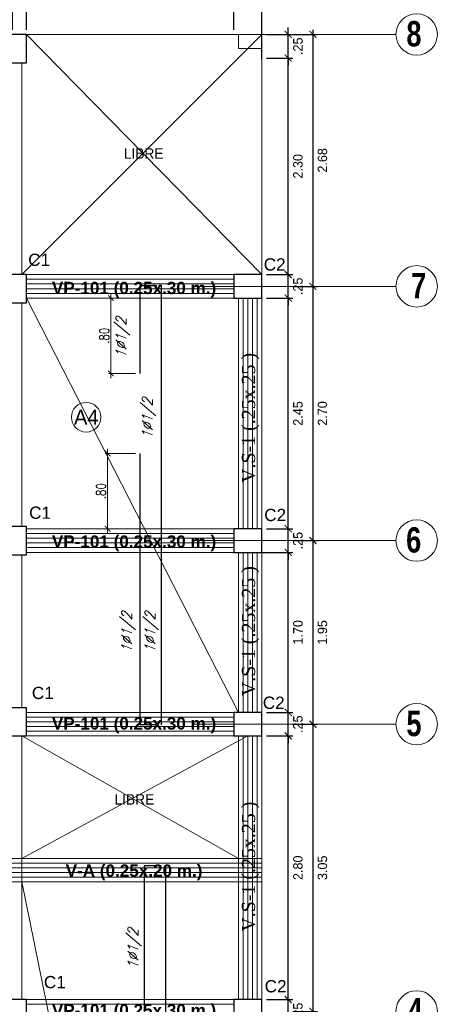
# Model space of a CAD drawing. Header units: metres. Extents: x -11 to 490, y -19 to 215.
# Tile 51 of 73: x 95.46 to 99.9, y 10.05 to 20.5. Entities that reach past the tile are written whole.
import ezdxf
from ezdxf.enums import TextEntityAlignment as Align

# ---------------------------------------------------------------- set-up
doc = ezdxf.new("R2010")
doc.units = ezdxf.units.M
doc.linetypes.add('DASHED2', pattern=[0.375, 0.25, -0.125])
for name, color, linetype, lineweight in [('COLUMNAS', 5, 'Continuous', 80), ('COTAS', 9, 'Continuous', 13), ('EJES', 251, 'Continuous', 20), ('LAYER2', 1, 'Continuous', 20), ('Proyecciones', 252, 'DASHED2', 13)]:
    doc.layers.add(name, color=color, linetype=linetype, lineweight=lineweight)
doc.layers.add('FIERRO', color=5, linetype='Continuous')
doc.layers.add('VIGAS', color=2, linetype='Continuous')
doc.layers.add('PLUMA 0.8', color=7, linetype='Continuous', lineweight=80, true_color=0x2e2e2e)
doc.layers.add('VIGAS DE CIMENTACION', color=6, linetype='Continuous', lineweight=30, true_color=0xff00ff)
doc.styles.add('ARIAL', font='arial.ttf', dxfattribs={"width": 0.95})
doc.styles.add('ARIALNEG', font='arialbd.ttf')
doc.styles.add('DUTCHBI', font='dutchbi.ttf')
doc.styles.add('joe1', font='impact.ttf')
doc.styles.add('STYLE5', font='romans.shx', dxfattribs={"width": 0.8})
doc.styles.add('TEXTOCENT', font='GOTHIC.TTF')
doc.styles.add('ZOILA', font='arial.ttf', dxfattribs={"oblique": 0.01})
doc.dimstyles.new('PLANTA50', dxfattribs={"dimscale": 0.5, "dimtxt": 0.2, "dimasz": 0.15, "dimexe": 0.1, "dimexo": 0.1, "dimgap": 0.1, "dimtad": 2, "dimzin": 7, "dimdsep": 46, "dimtxsty": 'TEXTOCENT', "dimblk": 'ARCHTICK', "dimcen": 0.2, "dimdle": 0.1, "dimclrd": 8, "dimclre": 8, "dimclrt": 256, "dimaunit": 1, "dimadec": 0, "dimazin": 0, "dimtfac": 1, "dimtix": 1, "dimtmove": 2, "dimatfit": 3, "dimldrblk": 'ARCHTICK', "dimfxl": 1, "dimtolj": 1, "dimtzin": 0, "dimarcsym": 0})

# ---------------------------------------------------------------- blocks, each defined once
blk = doc.blocks.new('_ARCHTICK')
at = {"color": 0, "linetype": 'ByBlock', "const_width": 0.15}
blk.add_lwpolyline([(-0.5, -0.5), (0.5, 0.5)], dxfattribs=at)
blk = doc.blocks.new('*D648')
at = {"layer": 'COTAS', "color": 8, "lineweight": -2, "transparency": 16777216}
for p, q in [((97.732, 20.395), (97.732, 20.729)), ((98.032, 20.083), (98.032, 20.729)), ((98.082, 20.679), (97.682, 20.679))]:
    blk.add_line(p, q, dxfattribs=at)
at = {"layer": 'Defpoints', "color": 0, "lineweight": 5, "transparency": 16777216}
for p in [(97.732, 20.679), (97.732, 20.345), (98.032, 20.033)]:
    blk.add_point(p, dxfattribs=at)
at = {"layer": 'COTAS', "color": 8, "lineweight": -2, "transparency": 16777216, "xscale": 0.075, "yscale": 0.075, "zscale": 0.075, "rotation": 180}
blk.add_blockref('_ARCHTICK', (97.732, 20.679), dxfattribs=at)
at = {"layer": 'COTAS', "color": 8, "lineweight": -2, "transparency": 16777216, "xscale": 0.075, "yscale": 0.075, "zscale": 0.075}
blk.add_blockref('_ARCHTICK', (98.032, 20.679), dxfattribs=at)
at = {"layer": 'COTAS', "transparency": 16777216, "insert": (97.882, 20.781), "char_height": 0.1, "attachment_point": 5, "style": 'TEXTOCENT'}
blk.add_mtext('\\A1;.30', dxfattribs=at)
blk = doc.blocks.new('*D649')
at = {"layer": 'COTAS', "color": 8, "lineweight": -2, "transparency": 16777216}
for p, q in [((95.381, 20.395), (95.381, 21.049)), ((98.032, 20.395), (98.032, 21.049)), ((98.082, 20.999), (95.331, 20.999))]:
    blk.add_line(p, q, dxfattribs=at)
at = {"layer": 'Defpoints', "color": 0, "lineweight": 5, "transparency": 16777216}
for p in [(95.381, 20.999), (95.381, 20.345), (98.032, 20.345)]:
    blk.add_point(p, dxfattribs=at)
at = {"layer": 'COTAS', "color": 8, "lineweight": -2, "transparency": 16777216, "xscale": 0.075, "yscale": 0.075, "zscale": 0.075, "rotation": 180}
blk.add_blockref('_ARCHTICK', (95.381, 20.999), dxfattribs=at)
at = {"layer": 'COTAS', "color": 8, "lineweight": -2, "transparency": 16777216, "xscale": 0.075, "yscale": 0.075, "zscale": 0.075}
blk.add_blockref('_ARCHTICK', (98.032, 20.999), dxfattribs=at)
at = {"layer": 'COTAS', "transparency": 16777216, "insert": (96.706, 21.101), "char_height": 0.1, "attachment_point": 5, "style": 'TEXTOCENT'}
blk.add_mtext('\\A1;2.65', dxfattribs=at)
blk = doc.blocks.new('*D650')
at = {"layer": 'COTAS', "color": 8, "lineweight": -2, "transparency": 16777216}
for p, q in [((95.232, 20.395), (95.232, 20.729)), ((95.531, 20.395), (95.531, 20.729)), ((95.581, 20.679), (95.182, 20.679))]:
    blk.add_line(p, q, dxfattribs=at)
at = {"layer": 'Defpoints', "color": 0, "lineweight": 5, "transparency": 16777216}
for p in [(95.232, 20.679), (95.232, 20.345), (95.531, 20.345)]:
    blk.add_point(p, dxfattribs=at)
at = {"layer": 'COTAS', "color": 8, "lineweight": -2, "transparency": 16777216, "xscale": 0.075, "yscale": 0.075, "zscale": 0.075, "rotation": 180}
blk.add_blockref('_ARCHTICK', (95.232, 20.679), dxfattribs=at)
at = {"layer": 'COTAS', "color": 8, "lineweight": -2, "transparency": 16777216, "xscale": 0.075, "yscale": 0.075, "zscale": 0.075}
blk.add_blockref('_ARCHTICK', (95.531, 20.679), dxfattribs=at)
at = {"layer": 'COTAS', "transparency": 16777216, "insert": (95.381, 20.781), "char_height": 0.1, "attachment_point": 5, "style": 'TEXTOCENT'}
blk.add_mtext('\\A1;.30', dxfattribs=at)
blk = doc.blocks.new('*D654')
at = {"layer": 'COTAS', "color": 8, "lineweight": -2, "transparency": 16777216}
for p, q in [((95.531, 20.395), (95.531, 20.729)), ((97.732, 20.395), (97.732, 20.729)), ((97.782, 20.679), (95.481, 20.679))]:
    blk.add_line(p, q, dxfattribs=at)
at = {"layer": 'Defpoints', "color": 0, "lineweight": 5, "transparency": 16777216}
for p in [(95.531, 20.679), (95.531, 20.345), (97.732, 20.345)]:
    blk.add_point(p, dxfattribs=at)
at = {"layer": 'COTAS', "color": 8, "lineweight": -2, "transparency": 16777216, "xscale": 0.075, "yscale": 0.075, "zscale": 0.075, "rotation": 180}
blk.add_blockref('_ARCHTICK', (95.531, 20.679), dxfattribs=at)
at = {"layer": 'COTAS', "color": 8, "lineweight": -2, "transparency": 16777216, "xscale": 0.075, "yscale": 0.075, "zscale": 0.075}
blk.add_blockref('_ARCHTICK', (97.732, 20.679), dxfattribs=at)
at = {"layer": 'COTAS', "transparency": 16777216, "insert": (96.631, 20.781), "char_height": 0.1, "attachment_point": 5, "style": 'TEXTOCENT'}
blk.add_mtext('\\A1;2.20', dxfattribs=at)
blk = doc.blocks.new('*D610')
at = {"layer": 'COTAS', "color": 8, "lineweight": -2, "transparency": 16777216}
for p, q in [((98.312, 10.095), (98.312, 10.17)), ((98.082, 10.095), (98.362, 10.095)), ((98.312, 9.845), (98.312, 10.095)), ((98.082, 9.845), (98.362, 9.845)), ((98.312, 9.845), (98.312, 9.77))]:
    blk.add_line(p, q, dxfattribs=at)
at = {"layer": 'Defpoints', "color": 0, "lineweight": 5, "transparency": 16777216}
for p in [(98.032, 10.095), (98.312, 10.095), (98.032, 9.845)]:
    blk.add_point(p, dxfattribs=at)
at = {"layer": 'COTAS', "color": 8, "lineweight": -2, "transparency": 16777216, "xscale": 0.075, "yscale": 0.075, "zscale": 0.075}
for p, rotation in [((98.312, 10.095), 270), ((98.312, 9.845), 90)]:
    blk.add_blockref('_ARCHTICK', p, dxfattribs=dict(at, rotation=rotation))
at = {"layer": 'COTAS', "transparency": 16777216, "insert": (98.415, 9.97), "char_height": 0.1, "attachment_point": 5, "rotation": 90, "style": 'TEXTOCENT'}
blk.add_mtext('\\A1;.25', dxfattribs=at)
blk = doc.blocks.new('*D611')
at = {"layer": 'COTAS', "color": 8, "lineweight": -2, "transparency": 16777216}
for p, q in [((98.082, 12.895), (98.362, 12.895)), ((98.312, 10.045), (98.312, 12.945)), ((98.082, 10.095), (98.362, 10.095))]:
    blk.add_line(p, q, dxfattribs=at)
at = {"layer": 'Defpoints', "color": 0, "lineweight": 5, "transparency": 16777216}
for p in [(98.032, 12.895), (98.312, 12.895), (98.032, 10.095)]:
    blk.add_point(p, dxfattribs=at)
at = {"layer": 'COTAS', "color": 8, "lineweight": -2, "transparency": 16777216, "xscale": 0.075, "yscale": 0.075, "zscale": 0.075}
for p, rotation in [((98.312, 12.895), 90), ((98.312, 10.095), 270)]:
    blk.add_blockref('_ARCHTICK', p, dxfattribs=dict(at, rotation=rotation))
at = {"layer": 'COTAS', "transparency": 16777216, "insert": (98.415, 11.495), "char_height": 0.1, "attachment_point": 5, "rotation": 90, "style": 'TEXTOCENT'}
blk.add_mtext('\\A1;2.80', dxfattribs=at)
blk = doc.blocks.new('*D612')
at = {"layer": 'COTAS', "color": 8, "lineweight": -2, "transparency": 16777216}
for p, q in [((98.312, 13.145), (98.312, 13.22)), ((98.082, 13.145), (98.362, 13.145)), ((98.312, 12.895), (98.312, 13.145)), ((98.082, 12.895), (98.362, 12.895)), ((98.312, 12.895), (98.312, 12.82))]:
    blk.add_line(p, q, dxfattribs=at)
at = {"layer": 'Defpoints', "color": 0, "lineweight": 5, "transparency": 16777216}
for p in [(98.032, 13.145), (98.312, 13.145), (98.032, 12.895)]:
    blk.add_point(p, dxfattribs=at)
at = {"layer": 'COTAS', "color": 8, "lineweight": -2, "transparency": 16777216, "xscale": 0.075, "yscale": 0.075, "zscale": 0.075}
for p, rotation in [((98.312, 13.145), 270), ((98.312, 12.895), 90)]:
    blk.add_blockref('_ARCHTICK', p, dxfattribs=dict(at, rotation=rotation))
at = {"layer": 'COTAS', "transparency": 16777216, "insert": (98.415, 13.02), "char_height": 0.1, "attachment_point": 5, "rotation": 90, "style": 'TEXTOCENT'}
blk.add_mtext('\\A1;.25', dxfattribs=at)
blk = doc.blocks.new('*D613')
at = {"layer": 'COTAS', "color": 8, "lineweight": -2, "transparency": 16777216}
for p, q in [((98.312, 13.095), (98.312, 14.895)), ((98.032, 14.845), (98.362, 14.845)), ((98.082, 13.145), (98.362, 13.145))]:
    blk.add_line(p, q, dxfattribs=at)
at = {"layer": 'Defpoints', "color": 0, "lineweight": 5, "transparency": 16777216}
for p in [(97.982, 14.845), (98.312, 14.845), (98.032, 13.145)]:
    blk.add_point(p, dxfattribs=at)
at = {"layer": 'COTAS', "color": 8, "lineweight": -2, "transparency": 16777216, "xscale": 0.075, "yscale": 0.075, "zscale": 0.075}
for p, rotation in [((98.312, 14.845), 90), ((98.312, 13.145), 270)]:
    blk.add_blockref('_ARCHTICK', p, dxfattribs=dict(at, rotation=rotation))
at = {"layer": 'COTAS', "transparency": 16777216, "insert": (98.415, 13.995), "char_height": 0.1, "attachment_point": 5, "rotation": 90, "style": 'TEXTOCENT'}
blk.add_mtext('\\A1;1.70', dxfattribs=at)
blk = doc.blocks.new('*D614')
at = {"layer": 'COTAS', "color": 8, "lineweight": -2, "transparency": 16777216}
for p, q in [((98.312, 15.095), (98.312, 15.17)), ((98.082, 15.095), (98.362, 15.095)), ((98.312, 14.845), (98.312, 15.095)), ((98.082, 14.845), (98.362, 14.845)), ((98.312, 14.845), (98.312, 14.77))]:
    blk.add_line(p, q, dxfattribs=at)
at = {"layer": 'Defpoints', "color": 0, "lineweight": 5, "transparency": 16777216}
for p in [(98.032, 15.095), (98.312, 15.095), (98.032, 14.845)]:
    blk.add_point(p, dxfattribs=at)
at = {"layer": 'COTAS', "color": 8, "lineweight": -2, "transparency": 16777216, "xscale": 0.075, "yscale": 0.075, "zscale": 0.075}
for p, rotation in [((98.312, 15.095), 270), ((98.312, 14.845), 90)]:
    blk.add_blockref('_ARCHTICK', p, dxfattribs=dict(at, rotation=rotation))
at = {"layer": 'COTAS', "transparency": 16777216, "insert": (98.415, 14.97), "char_height": 0.1, "attachment_point": 5, "rotation": 90, "style": 'TEXTOCENT'}
blk.add_mtext('\\A1;.25', dxfattribs=at)
blk = doc.blocks.new('*D615')
at = {"layer": 'COTAS', "color": 8, "lineweight": -2, "transparency": 16777216}
for p, q in [((98.312, 15.045), (98.312, 17.595)), ((98.082, 17.545), (98.362, 17.545)), ((98.082, 15.095), (98.362, 15.095))]:
    blk.add_line(p, q, dxfattribs=at)
at = {"layer": 'Defpoints', "color": 0, "lineweight": 5, "transparency": 16777216}
for p in [(98.032, 17.545), (98.312, 17.545), (98.032, 15.095)]:
    blk.add_point(p, dxfattribs=at)
at = {"layer": 'COTAS', "color": 8, "lineweight": -2, "transparency": 16777216, "xscale": 0.075, "yscale": 0.075, "zscale": 0.075}
for p, rotation in [((98.312, 17.545), 90), ((98.312, 15.095), 270)]:
    blk.add_blockref('_ARCHTICK', p, dxfattribs=dict(at, rotation=rotation))
at = {"layer": 'COTAS', "transparency": 16777216, "insert": (98.415, 16.32), "char_height": 0.1, "attachment_point": 5, "rotation": 90, "style": 'TEXTOCENT'}
blk.add_mtext('\\A1;2.45', dxfattribs=at)
blk = doc.blocks.new('*D616')
at = {"layer": 'COTAS', "color": 8, "lineweight": -2, "transparency": 16777216}
for p, q in [((98.082, 17.795), (98.362, 17.795)), ((98.312, 17.795), (98.312, 17.87)), ((98.312, 17.545), (98.312, 17.795)), ((98.082, 17.545), (98.362, 17.545)), ((98.312, 17.545), (98.312, 17.47))]:
    blk.add_line(p, q, dxfattribs=at)
at = {"layer": 'Defpoints', "color": 0, "lineweight": 5, "transparency": 16777216}
for p in [(98.032, 17.795), (98.312, 17.795), (98.032, 17.545)]:
    blk.add_point(p, dxfattribs=at)
at = {"layer": 'COTAS', "color": 8, "lineweight": -2, "transparency": 16777216, "xscale": 0.075, "yscale": 0.075, "zscale": 0.075}
for p, rotation in [((98.312, 17.795), 270), ((98.312, 17.545), 90)]:
    blk.add_blockref('_ARCHTICK', p, dxfattribs=dict(at, rotation=rotation))
at = {"layer": 'COTAS', "transparency": 16777216, "insert": (98.415, 17.67), "char_height": 0.1, "attachment_point": 5, "rotation": 90, "style": 'TEXTOCENT'}
blk.add_mtext('\\A1;.25', dxfattribs=at)
blk = doc.blocks.new('*D617')
at = {"layer": 'COTAS', "color": 8, "lineweight": -2, "transparency": 16777216}
for p, q in [((98.082, 20.095), (98.362, 20.095)), ((98.312, 17.745), (98.312, 20.145)), ((98.082, 17.795), (98.362, 17.795))]:
    blk.add_line(p, q, dxfattribs=at)
at = {"layer": 'Defpoints', "color": 0, "lineweight": 5, "transparency": 16777216}
for p in [(98.032, 20.095), (98.312, 20.095), (98.032, 17.795)]:
    blk.add_point(p, dxfattribs=at)
at = {"layer": 'COTAS', "color": 8, "lineweight": -2, "transparency": 16777216, "xscale": 0.075, "yscale": 0.075, "zscale": 0.075}
for p, rotation in [((98.312, 20.095), 90), ((98.312, 17.795), 270)]:
    blk.add_blockref('_ARCHTICK', p, dxfattribs=dict(at, rotation=rotation))
at = {"layer": 'COTAS', "transparency": 16777216, "insert": (98.415, 18.945), "char_height": 0.1, "attachment_point": 5, "rotation": 90, "style": 'TEXTOCENT'}
blk.add_mtext('\\A1;2.30', dxfattribs=at)
blk = doc.blocks.new('*D618')
at = {"layer": 'COTAS', "color": 8, "lineweight": -2, "transparency": 16777216}
for p, q in [((98.312, 20.345), (98.312, 20.42)), ((98.082, 20.345), (98.362, 20.345)), ((98.312, 20.095), (98.312, 20.345)), ((98.082, 20.095), (98.362, 20.095)), ((98.312, 20.095), (98.312, 20.02))]:
    blk.add_line(p, q, dxfattribs=at)
at = {"layer": 'Defpoints', "color": 0, "lineweight": 5, "transparency": 16777216}
for p in [(98.032, 20.345), (98.312, 20.345), (98.032, 20.095)]:
    blk.add_point(p, dxfattribs=at)
at = {"layer": 'COTAS', "color": 8, "lineweight": -2, "transparency": 16777216, "xscale": 0.075, "yscale": 0.075, "zscale": 0.075}
for p, rotation in [((98.312, 20.345), 270), ((98.312, 20.095), 90)]:
    blk.add_blockref('_ARCHTICK', p, dxfattribs=dict(at, rotation=rotation))
at = {"layer": 'COTAS', "transparency": 16777216, "insert": (98.415, 20.22), "char_height": 0.1, "attachment_point": 5, "rotation": 90, "style": 'TEXTOCENT'}
blk.add_mtext('\\A1;.25', dxfattribs=at)
blk = doc.blocks.new('*D620')
at = {"layer": 'COTAS', "color": 8, "lineweight": -2, "transparency": 16777216}
for p, q in [((98.362, 13.02), (98.624, 13.02)), ((98.574, 13.07), (98.574, 9.92)), ((98.362, 9.97), (98.624, 9.97))]:
    blk.add_line(p, q, dxfattribs=at)
at = {"layer": 'Defpoints', "color": 0, "lineweight": 5, "transparency": 16777216}
for p in [(98.312, 13.02), (98.312, 9.97), (98.574, 9.97)]:
    blk.add_point(p, dxfattribs=at)
at = {"layer": 'COTAS', "color": 8, "lineweight": -2, "transparency": 16777216, "xscale": 0.075, "yscale": 0.075, "zscale": 0.075}
for p, rotation in [((98.574, 13.02), 90), ((98.574, 9.97), 270)]:
    blk.add_blockref('_ARCHTICK', p, dxfattribs=dict(at, rotation=rotation))
at = {"layer": 'COTAS', "transparency": 16777216, "insert": (98.676, 11.495), "char_height": 0.1, "attachment_point": 5, "rotation": 90, "style": 'TEXTOCENT'}
blk.add_mtext('\\A1;3.05', dxfattribs=at)
blk = doc.blocks.new('*D621')
at = {"layer": 'COTAS', "color": 8, "lineweight": -2, "transparency": 16777216}
for p, q in [((98.362, 14.97), (98.624, 14.97)), ((98.574, 15.02), (98.574, 12.97)), ((98.362, 13.02), (98.624, 13.02))]:
    blk.add_line(p, q, dxfattribs=at)
at = {"layer": 'Defpoints', "color": 0, "lineweight": 5, "transparency": 16777216}
for p in [(98.312, 14.97), (98.312, 13.02), (98.574, 13.02)]:
    blk.add_point(p, dxfattribs=at)
at = {"layer": 'COTAS', "color": 8, "lineweight": -2, "transparency": 16777216, "xscale": 0.075, "yscale": 0.075, "zscale": 0.075}
for p, rotation in [((98.574, 14.97), 90), ((98.574, 13.02), 270)]:
    blk.add_blockref('_ARCHTICK', p, dxfattribs=dict(at, rotation=rotation))
at = {"layer": 'COTAS', "transparency": 16777216, "insert": (98.676, 13.995), "char_height": 0.1, "attachment_point": 5, "rotation": 90, "style": 'TEXTOCENT'}
blk.add_mtext('\\A1;1.95', dxfattribs=at)
blk = doc.blocks.new('*D622')
at = {"layer": 'COTAS', "color": 8, "lineweight": -2, "transparency": 16777216}
for p, q in [((98.574, 17.72), (98.574, 14.92)), ((98.362, 17.67), (98.624, 17.67)), ((98.362, 14.97), (98.624, 14.97))]:
    blk.add_line(p, q, dxfattribs=at)
at = {"layer": 'Defpoints', "color": 0, "lineweight": 5, "transparency": 16777216}
for p in [(98.312, 17.67), (98.312, 14.97), (98.574, 14.97)]:
    blk.add_point(p, dxfattribs=at)
at = {"layer": 'COTAS', "color": 8, "lineweight": -2, "transparency": 16777216, "xscale": 0.075, "yscale": 0.075, "zscale": 0.075}
for p, rotation in [((98.574, 17.67), 90), ((98.574, 14.97), 270)]:
    blk.add_blockref('_ARCHTICK', p, dxfattribs=dict(at, rotation=rotation))
at = {"layer": 'COTAS', "transparency": 16777216, "insert": (98.676, 16.32), "char_height": 0.1, "attachment_point": 5, "rotation": 90, "style": 'TEXTOCENT'}
blk.add_mtext('\\A1;2.70', dxfattribs=at)
blk = doc.blocks.new('*D623')
at = {"layer": 'COTAS', "color": 8, "lineweight": -2, "transparency": 16777216}
for p, q in [((98.574, 20.395), (98.574, 17.62)), ((98.362, 20.345), (98.624, 20.345)), ((98.362, 17.67), (98.624, 17.67))]:
    blk.add_line(p, q, dxfattribs=at)
at = {"layer": 'Defpoints', "color": 0, "lineweight": 5, "transparency": 16777216}
for p in [(98.312, 20.345), (98.312, 17.67), (98.574, 17.67)]:
    blk.add_point(p, dxfattribs=at)
at = {"layer": 'COTAS', "color": 8, "lineweight": -2, "transparency": 16777216, "xscale": 0.075, "yscale": 0.075, "zscale": 0.075}
for p, rotation in [((98.574, 20.345), 90), ((98.574, 17.67), 270)]:
    blk.add_blockref('_ARCHTICK', p, dxfattribs=dict(at, rotation=rotation))
at = {"layer": 'COTAS', "transparency": 16777216, "insert": (98.676, 19.008), "char_height": 0.1, "attachment_point": 5, "rotation": 90, "style": 'TEXTOCENT'}
blk.add_mtext('\\A1;2.68', dxfattribs=at)
blk = doc.blocks.new('*D716')
at = {"layer": 'Defpoints', "color": 0, "lineweight": 5, "transparency": 16777216}
for p in [(96.714, 15.895), (96.392, 15.095), (96.714, 15.095)]:
    blk.add_point(p, dxfattribs=at)
at = {"layer": 'FIERRO', "color": 152, "linetype": 'Continuous', "lineweight": 5, "transparency": 16777216}
for p, q in [((96.689, 15.895), (96.367, 15.895)), ((96.392, 15.945), (96.392, 15.045)), ((96.689, 15.095), (96.367, 15.095))]:
    blk.add_line(p, q, dxfattribs=at)
at = {"layer": 'FIERRO', "color": 152, "lineweight": 5, "transparency": 16777216, "xscale": 0.06, "yscale": 0.06, "zscale": 0.06}
for p, rotation in [((96.392, 15.895), 90), ((96.392, 15.095), 270)]:
    blk.add_blockref('_ARCHTICK', p, dxfattribs=dict(at, rotation=rotation))
at = {"layer": 'FIERRO', "color": 2, "transparency": 16777216, "insert": (96.322, 15.495), "char_height": 0.1, "attachment_point": 5, "rotation": 90, "style": 'STYLE5'}
blk.add_mtext('\\A1;.80', dxfattribs=at)
blk = doc.blocks.new('*D717')
at = {"layer": 'Defpoints', "color": 0, "lineweight": 5, "transparency": 16777216}
for p in [(96.427, 17.545), (96.714, 17.545), (96.714, 16.745)]:
    blk.add_point(p, dxfattribs=at)
at = {"layer": 'FIERRO', "color": 152, "linetype": 'Continuous', "lineweight": 5, "transparency": 16777216}
for p, q in [((96.427, 16.695), (96.427, 17.595)), ((96.689, 17.545), (96.402, 17.545)), ((96.689, 16.745), (96.402, 16.745))]:
    blk.add_line(p, q, dxfattribs=at)
at = {"layer": 'FIERRO', "color": 152, "lineweight": 5, "transparency": 16777216, "xscale": 0.06, "yscale": 0.06, "zscale": 0.06}
for p, rotation in [((96.427, 17.545), 90), ((96.427, 16.745), 270)]:
    blk.add_blockref('_ARCHTICK', p, dxfattribs=dict(at, rotation=rotation))
at = {"layer": 'FIERRO', "color": 2, "transparency": 16777216, "insert": (96.357, 17.145), "char_height": 0.1, "attachment_point": 5, "rotation": 90, "style": 'STYLE5'}
blk.add_mtext('\\A1;.80', dxfattribs=at)

msp = doc.modelspace()

# ---------------------------------------------------------------- linework, layer by layer
at = {"layer": 'COLUMNAS', "color": 160, "linetype": 'Continuous', "lineweight": 30}
for points in [[(95.531, 20.345), (95.231, 20.345), (95.231, 20.045), (95.531, 20.045)], [(95.531, 17.795), (95.231, 17.795), (95.231, 17.495), (95.531, 17.495)], [(98.032, 17.795), (97.732, 17.795), (97.732, 17.545), (98.032, 17.545)], [(95.531, 15.12), (95.231, 15.12), (95.231, 14.82), (95.531, 14.82)], [(98.032, 15.095), (97.732, 15.095), (97.732, 14.845), (98.032, 14.845)], [(95.531, 13.195), (95.231, 13.195), (95.231, 12.895), (95.531, 12.895)], [(98.032, 13.145), (97.732, 13.145), (97.732, 12.895), (98.032, 12.895)], [(95.531, 10.095), (95.231, 10.095), (95.231, 9.795), (95.531, 9.795)], [(98.032, 10.095), (97.732, 10.095), (97.732, 9.845), (98.032, 9.845)]]:
    msp.add_lwpolyline(points, close=True, dxfattribs=at)
at = {"layer": 'COLUMNAS', "color": 251, "linetype": 'Continuous', "lineweight": 5}
msp.add_lwpolyline([(98.032, 20.345), (97.782, 20.345), (97.782, 20.195), (98.032, 20.195)], close=True, dxfattribs=at)
at = {"layer": 'EJES', "color": 152, "linetype": 'Continuous', "lineweight": 5}
for p, q in [((97.307, 20.345), (99.457, 20.345)), ((97.307, 17.67), (99.457, 17.67)), ((97.307, 14.97), (99.457, 14.97)), ((97.307, 13.02), (99.457, 13.02))]:
    msp.add_line(p, q, dxfattribs=at)
for centre in [(99.677, 20.345), (99.677, 17.67), (99.677, 14.97), (99.677, 13.02), (99.677, 9.97)]:
    msp.add_circle(centre, 0.22, dxfattribs=at)
at = {"layer": 'FIERRO', "color": 181}
for p, q in [((96.963, 17.681), (96.963, 13.013)), ((97.006, 11.517), (97.006, -0.078))]:
    msp.add_line(p, q, dxfattribs=at)
for points in [[(96.738, 16.745), (96.738, 17.678), (96.914, 17.678)], [(96.92, 13.013), (96.738, 13.013), (96.738, 15.895)], [(96.963, 11.517), (96.781, 11.517), (96.781, 8.845)]]:
    msp.add_lwpolyline(points, dxfattribs=at)
at = {"layer": 'Proyecciones', "color": 253, "linetype": 'Continuous', "lineweight": 9}
for p, q in [((97.732, 17.795), (95.531, 17.795)), ((95.531, 17.545), (97.731, 17.545))]:
    msp.add_line(p, q, dxfattribs=at)
at = {"layer": 'Proyecciones', "color": 1, "linetype": 'Continuous', "lineweight": 5}
for p, q in [((95.531, 17.745), (97.731, 17.745)), ((95.531, 17.695), (97.731, 17.695)), ((97.732, 17.645), (95.531, 17.645)), ((95.531, 17.595), (97.731, 17.595))]:
    msp.add_line(p, q, dxfattribs=at)
at = {"layer": 'VIGAS', "color": 1, "linetype": 'Continuous', "lineweight": 5}
for p, q in [((98.032, 19.176), (98.032, 21.326)), ((95.481, 20.345), (97.732, 20.345)), ((97.832, 17.545), (97.832, 15.095)), ((97.882, 17.545), (97.882, 15.095)), ((95.531, 15.045), (97.732, 15.045)), ((95.531, 14.995), (97.732, 14.995)), ((95.531, 14.945), (97.732, 14.945)), ((95.531, 14.895), (97.732, 14.895)), ((97.832, 14.845), (97.832, 13.145)), ((97.882, 14.845), (97.882, 13.145)), ((95.531, 13.095), (97.732, 13.095)), ((95.531, 13.045), (97.732, 13.045)), ((95.531, 12.995), (97.732, 12.995)), ((95.531, 12.945), (97.732, 12.945)), ((97.932, 10.095), (97.932, 12.895)), ((97.982, 10.095), (97.982, 12.895)), ((95.231, 11.545), (98.032, 11.545)), ((95.231, 11.495), (98.032, 11.495)), ((95.231, 11.445), (98.032, 11.445)), ((95.231, 11.395), (98.032, 11.395)), ((95.531, 10.045), (97.731, 10.045))]:
    msp.add_line(p, q, dxfattribs=at)
at = {"layer": 'VIGAS', "color": 40, "linetype": 'Continuous', "lineweight": 5}
for p, q in [((97.782, 13.145), (95.531, 17.545)), ((97.782, -0.005), (95.481, 11.345))]:
    msp.add_line(p, q, dxfattribs=at)
at = {"layer": 'VIGAS', "color": 253, "linetype": 'Continuous', "lineweight": 9}
for p, q in [((97.782, 17.545), (97.782, 15.095)), ((95.481, 15.095), (95.481, 15.095)), ((95.531, 15.095), (97.732, 15.095)), ((95.531, 14.845), (97.732, 14.845)), ((97.782, 14.845), (97.782, 13.145)), ((95.531, 13.145), (97.732, 13.145)), ((95.481, 12.895), (97.732, 12.895)), ((98.032, 10.095), (98.032, 12.895)), ((95.231, 11.595), (98.032, 11.595)), ((95.231, 11.345), (98.032, 11.345)), ((95.481, 10.095), (97.731, 10.095))]:
    msp.add_line(p, q, dxfattribs=at)
at = {"layer": 'VIGAS', "color": 1, "linetype": 'Continuous', "lineweight": 5}
for points in [[(98.032, 17.795), (98.032, 20.095)], [(97.932, 17.545), (97.932, 15.095)], [(97.982, 17.545), (97.982, 15.095)], [(97.932, 14.845), (97.932, 13.145)], [(97.982, 14.845), (97.982, 13.145)], [(97.832, 12.895), (97.832, 10.095)], [(97.882, 12.895), (97.882, 10.095)]]:
    msp.add_lwpolyline(points, dxfattribs=at)
at = {"layer": 'VIGAS', "color": 253, "linetype": 'Continuous', "lineweight": 9}
for points in [[(95.481, 17.795), (95.481, 20.045)], [(98.032, 17.545), (98.032, 15.095)], [(95.481, 14.82), (95.481, 13.195)], [(98.032, 14.845), (98.032, 13.145)], [(95.481, 10.095), (95.481, 12.895)], [(97.782, 12.895), (97.782, 10.095)]]:
    msp.add_lwpolyline(points, dxfattribs=at)
at = {"layer": 'VIGAS', "color": 3, "linetype": 'Continuous', "lineweight": 5}
msp.add_circle((96.164, 16.28), 0.157, dxfattribs=at)
at = {"layer": 'VIGAS DE CIMENTACION', "color": 1, "linetype": 'Continuous', "lineweight": 5}
for p, q in [((98.032, 20.345), (95.481, 17.795)), ((95.531, 20.345), (98.032, 17.795)), ((95.481, 12.895), (97.782, 11.595)), ((97.882, 12.895), (95.481, 11.595))]:
    msp.add_line(p, q, dxfattribs=at)
at = {"layer": 'VIGAS DE CIMENTACION', "color": 253, "linetype": 'Continuous', "lineweight": 9}
msp.add_lwpolyline([(95.481, 17.495), (95.481, 15.12)], dxfattribs=at)

# ---------------------------------------------------------------- texts
at = {"layer": 'EJES', "color": 132, "linetype": 'Continuous', "lineweight": 5, "style": 'joe1'}
for s, p in [('8', (99.568, 20.218)), ('7', (99.618, 17.543)), ('6', (99.565, 14.843)), ('5', (99.568, 12.893)), ('4', (99.58, 9.843))]:
    msp.add_text(s, height=0.269, rotation=0.0007, dxfattribs=at).set_placement(p)
at = {"layer": 'EJES', "color": 7, "style": 'ARIAL', "width": 0.95}
for p in [(96.564, 19.026), (96.466, 12.166)]:
    msp.add_text('LIBRE', height=0.11, rotation=0.0007, dxfattribs=at).set_placement(p)
at = {"layer": 'EJES', "color": 7, "style": 'ARIALNEG'}
for s, p in [('VP-101 (0.25x.30 m.)', (96.673, 17.653)), ('VP-101 (0.25x.30 m.)', (96.673, 14.96)), ('VP-101 (0.25x.30 m.)', (96.673, 13.028)), ('V-A (0.25x.20 m.)', (96.673, 11.465)), ('VP-101 (0.25x.30 m.)', (96.673, 9.982))]:
    msp.add_text(s, height=0.13, rotation=0.0007, dxfattribs=at).set_placement(p, align=Align.MIDDLE_CENTER)
at = {"layer": 'EJES', "color": 4, "style": 'ARIAL', "width": 0.95}
msp.add_text('A4', height=0.16, rotation=0.0007, dxfattribs=at).set_placement((96.035, 16.201))
at = {"layer": 'LAYER2', "color": 7, "linetype": 'Continuous', "style": 'DUTCHBI'}
for p in [(97.959, 15.477), (97.959, 13.212), (97.959, 10.711)]:
    msp.add_text('  V.S-1 (.25x.25 )', height=0.14, rotation=90, dxfattribs=at).set_placement(p)
at = {"layer": 'PLUMA 0.8', "color": 4, "linetype": 'Continuous', "lineweight": 25, "style": 'ZOILA', "oblique": 0.01}
for s, p in [('C1', (95.664, 17.887)), ('C2', (98.168, 17.838)), ('C1', (95.674, 15.201)), ('C2', (98.173, 15.177)), ('C1', (95.703, 13.287)), ('C2', (98.158, 13.183)), ('C1', (95.831, 10.216)), ('C2', (98.178, 10.172))]:
    msp.add_text(s, height=0.13, dxfattribs=at).set_placement(p, align=Align.CENTER)
at = {"layer": 'PLUMA 0.8', "color": 9, "linetype": 'Continuous', "lineweight": 5, "style": 'STYLE5', "oblique": 21, "width": 0.9}
for p in [(96.59, 17.12), (96.869, 16.263), (96.651, 13.99), (96.898, 13.99), (96.717, 10.63)]:
    msp.add_text('1Ø1/2', height=0.11, rotation=90, dxfattribs=at).set_placement(p, align=Align.CENTER)

# ---------------------------------------------------------------- dimensions: what is measured, and where the dimension line sits
at = {"layer": 'COTAS'}
for base, p1, p2, angle, picture, middle in [((95.381, 20.999), (98.032, 20.345), (95.381, 20.345), 180, '*D649', (96.706, 21.101)), ((95.232, 20.679), (95.531, 20.345), (95.232, 20.345), 180, '*D650', (95.381, 20.781)), ((95.531, 20.679), (97.732, 20.345), (95.531, 20.345), 180, '*D654', (96.631, 20.781)), ((97.732, 20.679), (98.032, 20.033), (97.732, 20.345), 180, '*D648', (97.882, 20.781)), ((98.312, 20.345), (98.032, 20.095), (98.032, 20.345), 90, '*D618', (98.415, 20.22)), ((98.573783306, 17.670280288), (98.31244884, 20.345280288), (98.31244884, 17.670280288), 90, '*D623', (98.676298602, 19.007780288)), ((98.312, 20.095), (98.032, 17.795), (98.032, 20.095), 90, '*D617', (98.415, 18.945)), ((98.312, 17.795), (98.032, 17.545), (98.032, 17.795), 90, '*D616', (98.415, 17.67)), ((98.574, 14.97), (98.312, 17.67), (98.312, 14.97), 90, '*D622', (98.676, 16.32)), ((98.312, 17.545), (98.032, 15.095), (98.032, 17.545), 90, '*D615', (98.415, 16.32)), ((98.312, 15.095), (98.032, 14.845), (98.032, 15.095), 90, '*D614', (98.415, 14.97)), ((98.574, 13.02), (98.312, 14.97), (98.312, 13.02), 90, '*D621', (98.676, 13.995)), ((98.312, 14.845), (98.032, 13.145), (97.982, 14.845), 90, '*D613', (98.415, 13.995)), ((98.312, 13.145), (98.032, 12.895), (98.032, 13.145), 90, '*D612', (98.415, 13.02)), ((98.574, 9.97), (98.312, 13.02), (98.312, 9.97), 90, '*D620', (98.676, 11.495)), ((98.312, 12.895), (98.032, 10.095), (98.032, 12.895), 90, '*D611', (98.415, 11.495)), ((98.312, 10.095), (98.032, 9.845), (98.032, 10.095), 90, '*D610', (98.415, 9.97))]:
    dim = msp.add_linear_dim(base=base, p1=p1, p2=p2, angle=angle, dimstyle='PLANTA50', dxfattribs=at)
    dim.commit()
    dim.dimension.update_dxf_attribs({"geometry": picture, "text_midpoint": middle})
at = {"layer": 'FIERRO', "color": 181}
for base, p1, p2, picture, middle in [((96.427, 17.545), (96.714, 16.745), (96.714, 17.545), '*D717', (96.357, 17.145)), ((96.392, 15.095), (96.714, 15.895), (96.714, 15.095), '*D716', (96.322, 15.495))]:
    dim = msp.add_linear_dim(base=base, p1=p1, p2=p2, angle=90, dimstyle='PLANTA50', override={"dimasz": 0.12, "dimexe": 0.05, "dimexo": 0.05, "dimgap": 0.04, "dimtxsty": 'STYLE5', "dimclrd": 152, "dimclre": 152, "dimclrt": 2, "dimlwd": 5, "dimlwe": 5}, dxfattribs=at)
    dim.commit()
    dim.dimension.update_dxf_attribs({"geometry": picture, "text_midpoint": middle})

doc.saveas('drawing.dxf')
